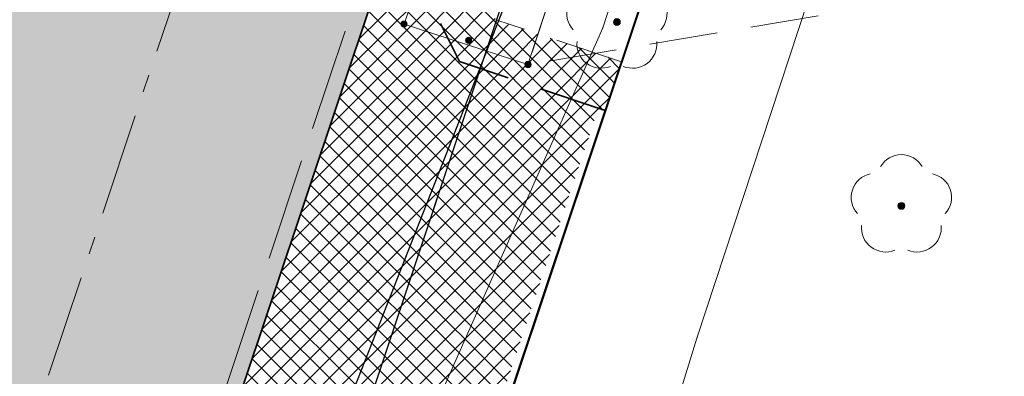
# Model space of a CAD drawing. Header units: metres. Extents: x 6599594 to 6600699, y 5687867 to 5691114.
# Tile 73 of 256: x 6599859 to 6599873, y 5688586 to 5688591. Entities that reach past the tile are written whole.
import ezdxf

# ---------------------------------------------------------------- set-up
doc = ezdxf.new("R2010")
doc.units = ezdxf.units.M
doc.header["$MEASUREMENT"] = 0
for name, pattern in [('1', [0]), ('3_EGBZ', [1.5, 1, -0.5]), ('3_EGJE', [2.5, 1.5, -0.3700000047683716, 0.2600001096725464, -0.369999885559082]), ('BTO', [0]), ('BUG', [1.5, 1, -0.5]), ('GUK', [2, 1.5, -0.5]), ('GUZ', [1, 0.5, -0.5]), ('L_0_04', [1.5, 1, -0.5]), ('L_0_06', [2, 1.5, -0.5]), ('UPT', [0]), ('UPW', [0])]:
    doc.linetypes.add(name, pattern=pattern)
doc.layers.get('0').update_dxf_attribs({"color": 253, "linetype": 'CONTINUOUS', "lineweight": 13})
for name, color, linetype, lineweight in [('_dren', 30, '3_EGBZ', 40), ('_kd', 14, 'CONTINUOUS', 30), ('_kolor chodnik', 50, '1', 5), ('_kolor jezdnia', 4, '1', 0), ('_kolor pobocze', 211, '1', 5), ('_kolor zjazdy kostka', 7, '1', 5), ('_kolor ścieżka @ 1', 10, '1', 0), ('_krawedz jezdni i pobocza', 7, 'BUG', 15), ('_kraweznik', 7, 'CONTINUOUS', 35), ('_kraweznik niski', 150, 'CONTINUOUS', 35), ('_obrzeze', 10, 'BUG', 35), ('_os', 7, '3_EGJE', 13), ('_podział mój', 201, 'BTO', 40), ('Dzialki', 130, '1', 30), ('Kontury', 252, 'GUK', 9), ('OT_Komunikacja', 7, 'CONTINUOUS', 0), ('OT_ZagospodarowanieTerenu', 7, 'CONTINUOUS', 0), ('OT_ZagospodarowanieTerenu_P', 7, 'CONTINUOUS', 0), ('pkt_sztuczny_i_naturalny', 7, 'CONTINUOUS', 5), ('UTTPOM_L_0', 30, 'UPT', 9), ('UWWPM_L_0', 5, 'UPW', 9), ('Uzytki', 252, 'GUZ', 9)]:
    doc.layers.add(name, color=color, linetype=linetype, lineweight=lineweight)
pattern_1 = [(45, (0, 0), (-0.1414213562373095, 0.1414213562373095), []), (135, (0, 0), (-0.1414213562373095, -0.1414213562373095), [])]

# ---------------------------------------------------------------- blocks, each defined once
blk = doc.blocks.new('147')
at = {"linetype": 'Continuous', "lineweight": 18}
blk.add_hatch(color=0, dxfattribs=at).paths.add_polyline_path([(0, -0.1, 1), (0, 0.1, 1)])
at = {"color": 0, "linetype": 'Continuous', "lineweight": 18}
blk.add_circle((0, 0), 0.1, dxfattribs=at)
for centre, radius, start, end in [((0, 0.8), 0.7, 29.8459319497, 150.1540680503), ((-0.7700000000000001, 0.25), 0.7, 101.6336339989, 222.6626941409), ((0.7700000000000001, 0.25), 0.7, 317.3373058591, 78.3663660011), ((-0.4600000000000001, -0.6400000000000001), 0.71, 174.3693172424, 292.5572466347), ((0.4600000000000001, -0.6400000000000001), 0.71, 247.4427533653, 5.630682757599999)]:
    blk.add_arc(centre, radius, start, end, dxfattribs=at)
blk = doc.blocks.new('169')
at = {"linetype": 'Continuous', "lineweight": 13}
blk.add_hatch(color=0, dxfattribs=at).paths.add_polyline_path([(0, -0.090553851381, 1), (0, 0.090553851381, 1)])
at = {"color": 0, "linetype": 'Continuous', "lineweight": 13}
blk.add_circle((0, 0), 0.090553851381, dxfattribs=at)
blk = doc.blocks.new('hhh')
at = {"layer": '_podział mój'}
blk.add_line((6600030.348422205, 5689076.243038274), (6599864.227411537, 5688579.984196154), dxfattribs=at)

msp = doc.modelspace()

# ---------------------------------------------------------------- hatches: boundary and pattern name
at = {"layer": '_kolor chodnik'}
h = msp.add_hatch(dxfattribs=at)
h.set_pattern_fill('ANSI37', color=256, scale=1.6)
h.set_pattern_definition(pattern_1)
h.paths.add_polyline_path([(6599849.938171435, 5688542.085872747), (6599852.232147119, 5688548.938742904), (6599853.573135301, 5688548.489851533), (6599853.827082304, 5688549.248475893), (6599851.793849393, 5688549.929093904), (6599849.895278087, 5688548.982823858), (6599847.823506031, 5688542.793750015)])
edge = h.paths.add_edge_path()
edge.add_line((6600018.106075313, 5689087.454911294), (6600022.42781917, 5689091.229234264))
edge.add_line((6600022.42781917, 5689091.229234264), (6600020.233254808, 5689093.742094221))
edge.add_line((6600020.233254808, 5689093.742094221), (6600017.159471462, 5689091.057656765))
edge.add_arc((6600023.275194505, 5689085.385140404), 8.34143334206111, 137.1531558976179, 148.8016577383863)
edge.add_line((6600016.140105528, 5689089.706021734), (6600018.106075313, 5689087.454911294))
h.paths.add_polyline_path([(6600038.501784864, 5689187.59229436), (6600037.906968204, 5689187.700586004), (6600037.638296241, 5689186.224843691), (6600038.240083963, 5689186.115282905)])
h.paths.add_polyline_path([(6600069.098302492, 5689360.276020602), (6600068.321239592, 5689360.413462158), (6600068.064048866, 5689358.936495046), (6600068.836639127, 5689358.799546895)])
h.paths.add_polyline_path([(6600082.393785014, 5689362.950258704), (6600082.941124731, 5689366.103121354), (6600081.481377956, 5689366.361351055), (6600080.923159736, 5689363.210828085)])
h.paths.add_polyline_path([(6600074.022236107, 5689388.065861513), (6600072.983907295, 5689388.249860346), (6600072.723374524, 5689386.772538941), (6600073.760538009, 5689386.588865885)])
h.paths.add_polyline_path([(6600105.602402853, 5689486.45426531), (6600106.738797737, 5689489.760539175), (6600105.28818975, 5689490.281952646), (6600104.132785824, 5689486.965912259)])
h.paths.add_polyline_path([(6600132.519778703, 5689678.737346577), (6600131.636986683, 5689678.922259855), (6600131.330470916, 5689677.453953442), (6600132.212256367, 5689677.269208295)])
h.paths.add_polyline_path([(6600156.649397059, 5689798.7449027), (6600156.48800471, 5689797.95886096), (6600157.450195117, 5689797.757316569), (6600157.615023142, 5689798.542205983)])
h.paths.add_polyline_path([(6600189.055358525, 5689948.643107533), (6600187.902868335, 5689948.884512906), (6600187.600024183, 5689947.417400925), (6600188.748131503, 5689947.176379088)])
edge = h.paths.add_edge_path()
edge.add_line((6600204.459383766, 5690032.969035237), (6600204.153258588, 5690031.227801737))
edge.add_arc((6600202.328347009, 5690027.299936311), 4.331100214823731, 41.853001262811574, 65.08011546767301, ccw=False)
edge.add_arc((6600032.903931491, 5690051.979071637), 174.020003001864, 352.8070218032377, 353.495463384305)
edge.add_arc((6600202.372679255, 5690027.343587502), 5.999999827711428, 55.12102442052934, 69.64815978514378)
edge = h.paths.add_edge_path()
edge.add_line((6600205.046027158, 5690040.265402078), (6600204.972740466, 5690038.483452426))
edge.add_arc((6600203.986269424, 5690044.401803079), 5.999999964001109, 279.4630688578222, 294.9140560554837)
edge.add_line((6600206.513819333, 5690038.960158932), (6600206.607027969, 5690041.030672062))
edge.add_arc((6600203.986269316, 5690044.401803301), 4.270000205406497, 284.3702444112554, 307.86193139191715, ccw=False)
edge = h.paths.add_edge_path()
edge.add_arc((6600203.547470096, 5690044.558759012), 6.446878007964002, 324.43500910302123, 356.20133685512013, ccw=False)
edge.add_arc((6600203.986269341, 5690044.401803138), 6.000000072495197, 323.2169970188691, 357.4193489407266)
h.paths.add_polyline_path([(6600208.910055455, 5690121.713696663), (6600208.146285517, 5690121.748120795), (6600207.125602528, 5690121.794124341), (6600209.971605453, 5690121.665851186)])
edge = h.paths.add_edge_path()
edge.add_line((6600238.769818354, 5690481.648294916), (6600240.338176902, 5690490.87374652))
edge.add_line((6600240.338176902, 5690490.87374652), (6600241.251295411, 5690510.829461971))
edge.add_line((6600241.251295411, 5690510.829461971), (6600239.524022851, 5690510.928942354))
edge.add_line((6600239.524022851, 5690510.928942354), (6600238.633343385, 5690491.167757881))
edge.add_line((6600238.633343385, 5690491.167757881), (6600234.579716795, 5690467.661262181))
edge.add_line((6600234.579716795, 5690467.661262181), (6600234.449796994, 5690464.966873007))
edge.add_arc((6600242.443669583, 5690464.607462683), 8.001948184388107, 177.4256737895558, 268.2543056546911)
edge.add_line((6600242.199903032, 5690456.609228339), (6600242.216657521, 5690457.359274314))
edge.add_line((6600242.216657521, 5690457.359274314), (6600242.305257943, 5690458.836738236))
edge.add_arc((6600242.444504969, 5690464.607952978), 5.772894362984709, 177.0298084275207, 268.6178439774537, ccw=False)
edge.add_line((6600236.679365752, 5690464.907083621), (6600236.951876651, 5690470.95443634))
edge.add_line((6600236.951876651, 5690470.95443634), (6600238.15078669, 5690478.210832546))
edge.add_line((6600238.15078669, 5690478.210832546), (6600238.769818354, 5690481.648294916))
h.paths.add_polyline_path([(6600238.769818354, 5690481.648294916), (6600238.15078669, 5690478.210832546), (6600239.670056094, 5690477.930590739), (6600240.266710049, 5690481.376366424)])
edge = h.paths.add_edge_path()
edge.add_line((6600223.366500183, 5690460.339976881), (6600223.278629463, 5690457.997544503))
edge.add_arc((6600220.967166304, 5690465.656339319), 7.999999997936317, 286.7940807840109, 300.2738222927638)
edge.add_line((6600225.000231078, 5690458.747331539), (6600225.240084, 5690461.623695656))
edge.add_arc((6600221.105749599, 5690465.648640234), 5.76999998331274, 293.06724424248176, 315.7681070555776, ccw=False)
edge = h.paths.add_edge_path()
edge.add_arc((6600220.025145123, 5690444.676291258), 5.770000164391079, 37.996647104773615, 59.94382588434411, ccw=False)
edge.add_line((6600224.572175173, 5690448.22839199), (6600224.817793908, 5690451.081798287))
edge.add_arc((6600220.025145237, 5690444.676291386), 7.999999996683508, 53.19588653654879, 68.15166733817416)
edge.add_line((6600223.00235276, 5690452.101669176), (6600222.91504296, 5690449.670427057))
edge = h.paths.add_edge_path()
edge.add_arc((6600221.105749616, 5690465.648640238), 7.999999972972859, 328.0222308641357, 357.0132597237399)
edge.add_line((6600229.094882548, 5690465.23180147), (6600229.218816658, 5690467.593604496))
edge.add_line((6600229.218816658, 5690467.593604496), (6600228.218919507, 5690467.645774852))
edge.add_line((6600228.218919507, 5690467.645774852), (6600227.891778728, 5690461.411918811))
h.paths.add_polyline_path([(6600200.980142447, 5690012.236744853), (6600202.317278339, 5690011.956662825), (6600202.522293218, 5690012.935421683), (6600201.182321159, 5690013.216097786)])
h.paths.add_polyline_path([(6600196.457878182, 5689983.98337835), (6600195.202332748, 5689984.246370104), (6600194.899091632, 5689982.777335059), (6600196.150355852, 5689982.515240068)])
edge = h.paths.add_edge_path()
edge.add_line((6600112.305909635, 5689517.991018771), (6600112.691041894, 5689519.807934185))
edge.add_line((6600112.691041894, 5689519.807934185), (6600113.245521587, 5689522.423769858))
edge.add_line((6600113.245521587, 5689522.423769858), (6600111.553124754, 5689522.782507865))
edge.add_line((6600111.553124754, 5689522.782507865), (6600107.405864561, 5689503.21722655))
edge.add_line((6600107.405864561, 5689503.21722655), (6600099.494506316, 5689480.361667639))
edge.add_line((6600099.494506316, 5689480.361667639), (6600099.182814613, 5689478.891218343))
edge.add_arc((6600107.008997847, 5689477.232359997), 8.000059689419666, 168.0325629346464, 257.7529108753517)
edge.add_line((6600105.311960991, 5689469.414366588), (6600105.784990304, 5689471.593619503))
edge.add_arc((6600107.008927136, 5689477.232314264), 5.769999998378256, 168.0321375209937, 257.7533362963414, ccw=False)
edge.add_line((6600101.364343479, 5689478.42879883), (6600101.647245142, 5689479.76342708))
edge.add_line((6600101.647245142, 5689479.76342708), (6600104.132785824, 5689486.965912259))
edge.add_line((6600104.132785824, 5689486.965912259), (6600105.28818975, 5689490.281952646))
edge.add_line((6600105.28818975, 5689490.281952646), (6600108.240043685, 5689498.809726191))
edge.add_line((6600108.240043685, 5689498.809726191), (6600112.305909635, 5689517.991018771))
h.paths.add_polyline_path([(6600136.009573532, 5689645.499114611), (6600138.333647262, 5689645.012304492), (6600138.661671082, 5689646.578318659), (6600134.869459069, 5689647.372651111)])
at = {"layer": '_kolor jezdnia'}
h = msp.add_hatch(dxfattribs=at)
h.set_pattern_fill('ANSI37', color=4, scale=3.5)
h.set_pattern_definition([(45, (0, 0), (-0.3093592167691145, 0.3093592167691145), []), (135, (0, 0), (-0.3093592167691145, -0.3093592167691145), [])])
edge = h.paths.add_edge_path()
edge.add_line((6599833.066047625, 5688539.933393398), (6599850.649511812, 5688527.983462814))
edge.add_arc((6599857.337592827, 5688536.653968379), 10.95025544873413, 169.5012687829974, 232.3548431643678, ccw=False)
edge.add_arc((6599858.085851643, 5688536.618142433), 11.69295282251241, 162.2507788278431, 169.9967502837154, ccw=False)
edge.add_line((6599846.949484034, 5688540.182754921), (6599847.823506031, 5688542.793750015))
edge.add_line((6599847.823506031, 5688542.793750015), (6599849.895278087, 5688548.982823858))
edge.add_line((6599849.895278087, 5688548.982823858), (6599852.434748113, 5688556.56906746))
edge.add_line((6599852.434748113, 5688556.56906746), (6599928.48625871, 5688783.760284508))
edge.add_line((6599928.48625871, 5688783.760284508), (6599931.025728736, 5688791.34652811))
edge.add_line((6599931.025728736, 5688791.34652811), (6599996.657773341, 5688987.411326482))
edge.add_line((6599996.657773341, 5688987.411326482), (6599999.197243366, 5688994.997570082))
edge.add_line((6599999.197243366, 5688994.997570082), (6600021.930100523, 5689062.908193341))
edge.add_line((6600021.930100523, 5689062.908193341), (6600017.620224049, 5689067.371531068))
edge.add_line((6600017.620224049, 5689067.371531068), (6600016.714558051, 5689064.654078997))
edge.add_line((6600016.714558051, 5689064.654078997), (6600012.423620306, 5689051.835617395))
edge.add_line((6600012.423620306, 5689051.835617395), (6600009.884150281, 5689044.249373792))
edge.add_line((6600009.884150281, 5689044.249373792), (6599977.53516164, 5688947.612159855))
edge.add_line((6599977.53516164, 5688947.612159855), (6599974.995691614, 5688940.025916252))
edge.add_line((6599974.995691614, 5688940.025916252), (6599942.096912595, 5688841.746295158))
edge.add_line((6599942.096912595, 5688841.746295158), (6599939.557442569, 5688834.160051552))
edge.add_line((6599939.557442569, 5688834.160051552), (6599882.679288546, 5688664.246042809))
edge.add_line((6599882.679288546, 5688664.246042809), (6599880.139818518, 5688656.659799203))
edge.add_line((6599880.139818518, 5688656.659799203), (6599852.46454386, 5688573.984527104))
edge.add_line((6599852.46454386, 5688573.984527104), (6599842.470137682, 5688544.127903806))
edge.add_arc((6599835.706422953, 5688546.652910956), 7.219660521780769, 248.5480913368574, 339.52856074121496, ccw=False)
h.paths.add_polyline_path([(6600044.653202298, 5689172.271628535), (6600046.276244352, 5689181.431901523), (6600047.759199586, 5689189.801539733), (6600051.0603021, 5689208.432603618), (6600052.368792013, 5689215.817578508), (6600054.808584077, 5689229.587499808), (6600056.11707399, 5689236.972474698), (6600057.346666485, 5689243.912161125), (6600058.655146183, 5689251.297078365), (6600058.831439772, 5689252.292060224), (6600060.098987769, 5689259.445963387), (6600060.139929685, 5689259.677035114), (6600061.407468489, 5689266.830886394), (6600072.329030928, 5689328.470998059), (6600073.637511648, 5689335.855921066), (6600077.337304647, 5689356.73715072), (6600078.820259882, 5689365.106788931), (6600081.142794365, 5689378.214921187), (6600082.538516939, 5689386.092227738), (6600095.187867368, 5689457.483787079), (6600091.082877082, 5689465.8405575), (6600089.043088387, 5689454.328211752), (6600087.870641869, 5689447.711051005), (6600087.560133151, 5689445.958573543), (6600086.562151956, 5689440.326076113), (6600082.433200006, 5689417.022719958), (6600080.95024477, 5689408.65308175), (6600077.202698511, 5689387.502337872), (6600075.719743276, 5689379.132699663), (6600073.469199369, 5689366.430874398), (6600071.986244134, 5689358.061236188), (6600069.98686466, 5689346.776955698), (6600068.591142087, 5689338.899649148), (6600065.559290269, 5689321.78820693), (6600064.163567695, 5689313.910900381), (6600059.719426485, 5689288.828650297), (6600058.323703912, 5689280.951343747), (6600057.563846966, 5689276.662793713), (6600056.168124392, 5689268.785487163), (6600054.804920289, 5689261.091711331), (6600053.409197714, 5689253.21440478), (6600053.264817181, 5689252.399536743), (6600051.869094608, 5689244.522230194), (6600051.183555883, 5689240.653124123), (6600049.787833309, 5689232.775817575), (6600046.593849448, 5689214.749319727), (6600045.198126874, 5689206.872013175), (6600044.41754409, 5689202.466488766), (6600042.934588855, 5689194.096850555), (6600036.429952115, 5689157.38538759), (6600034.946996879, 5689149.01574938), (6600030.579776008, 5689124.367629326), (6600027.529365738, 5689107.151445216), (6600024.895072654, 5689094.014582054), (6600030.583685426, 5689094.264316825), (6600032.945013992, 5689106.191885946), (6600043.170247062, 5689163.901990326)])
edge = h.paths.add_edge_path()
edge.add_line((6600111.106812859, 5689535.144351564), (6600111.256844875, 5689535.85214863))
edge.add_line((6600111.256844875, 5689535.85214863), (6600112.915748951, 5689543.678261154))
edge.add_line((6600112.915748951, 5689543.678261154), (6600117.304772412, 5689564.384094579))
edge.add_line((6600117.304772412, 5689564.384094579), (6600119.067357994, 5689572.699339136))
edge.add_line((6600119.067357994, 5689572.699339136), (6600120.087667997, 5689577.512794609))
edge.add_line((6600120.087667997, 5689577.512794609), (6600121.642890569, 5689584.849775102))
edge.add_line((6600121.642890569, 5689584.849775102), (6600128.436769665, 5689616.900852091))
edge.add_line((6600128.436769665, 5689616.900852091), (6600129.991992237, 5689624.237832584))
edge.add_line((6600129.991992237, 5689624.237832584), (6600132.660554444, 5689636.827148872))
edge.add_line((6600132.660554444, 5689636.827148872), (6600133.208838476, 5689639.444704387))
edge.add_line((6600133.208838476, 5689639.444704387), (6600134.848957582, 5689647.274775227))
edge.add_line((6600134.848957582, 5689647.274775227), (6600138.97649476, 5689666.979995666))
edge.add_line((6600138.97649476, 5689666.979995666), (6600140.51410642, 5689674.320687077))
edge.add_line((6600140.51410642, 5689674.320687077), (6600145.209128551, 5689696.735129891))
edge.add_line((6600145.209128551, 5689696.735129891), (6600146.746740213, 5689704.075821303))
edge.add_line((6600146.746740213, 5689704.075821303), (6600151.462308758, 5689726.588354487))
edge.add_line((6600151.462308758, 5689726.588354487), (6600152.999920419, 5689733.929045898))
edge.add_line((6600152.999920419, 5689733.929045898), (6600155.244070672, 5689744.642813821))
edge.add_line((6600155.244070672, 5689744.642813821), (6600156.781682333, 5689751.983505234))
edge.add_line((6600156.781682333, 5689751.983505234), (6600161.635515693, 5689775.156126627))
edge.add_line((6600161.635515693, 5689775.156126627), (6600163.378142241, 5689783.475576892))
edge.add_line((6600163.378142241, 5689783.475576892), (6600163.850769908, 5689785.731942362))
edge.add_line((6600163.850769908, 5689785.731942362), (6600167.028500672, 5689800.902704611))
edge.add_line((6600167.028500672, 5689800.902704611), (6600179.49088801, 5689860.399222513))
edge.add_line((6600179.49088801, 5689860.399222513), (6600181.233514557, 5689868.718672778))
edge.add_line((6600181.233514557, 5689868.718672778), (6600181.84713393, 5689871.648144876))
edge.add_line((6600181.84713393, 5689871.648144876), (6600183.384745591, 5689878.988836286))
edge.add_line((6600183.384745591, 5689878.988836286), (6600184.935818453, 5689886.393792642))
edge.add_line((6600184.935818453, 5689886.393792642), (6600186.575937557, 5689894.223863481))
edge.add_line((6600186.575937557, 5689894.223863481), (6600194.05133812, 5689929.912074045))
edge.add_line((6600194.05133812, 5689929.912074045), (6600195.691457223, 5689937.742144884))
edge.add_line((6600195.691457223, 5689937.742144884), (6600202.915799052, 5689972.231779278))
edge.add_line((6600202.915799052, 5689972.231779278), (6600204.555918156, 5689980.061850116))
edge.add_line((6600204.555918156, 5689980.061850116), (6600206.062781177, 5689987.255744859))
edge.add_line((6600206.062781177, 5689987.255744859), (6600207.702900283, 5689995.085815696))
edge.add_line((6600207.702900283, 5689995.085815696), (6600210.232559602, 5690007.162628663))
edge.add_line((6600210.232559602, 5690007.162628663), (6600211.694938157, 5690014.144150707))
edge.add_arc((6600028.177652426, 5690052.584442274), 187.5000004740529, 348.1696294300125, 357.4195276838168)
edge.add_line((6600215.487522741, 5690044.142720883), (6600208.310270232, 5690026.480446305))
edge.add_arc((6600032.903933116, 5690051.97907145), 177.2500013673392, 348.1696294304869, 351.7289130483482, ccw=False)
edge.add_line((6600206.38894146, 5690015.640182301), (6600205.966941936, 5690013.625519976))
edge.add_line((6600205.966941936, 5690013.625519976), (6600204.326822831, 5690005.795449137))
edge.add_line((6600204.326822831, 5690005.795449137), (6600197.076961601, 5689971.183982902))
edge.add_line((6600197.076961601, 5689971.183982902), (6600195.334335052, 5689962.864532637))
edge.add_line((6600195.334335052, 5689962.864532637), (6600193.44722506, 5689953.855305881))
edge.add_line((6600193.44722506, 5689953.855305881), (6600191.909227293, 5689946.512771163))
edge.add_line((6600191.909227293, 5689946.512771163), (6600185.496844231, 5689915.899498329))
edge.add_line((6600185.496844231, 5689915.899498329), (6600183.856521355, 5689908.068454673))
edge.add_line((6600183.856521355, 5689908.068454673), (6600182.066605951, 5689899.523243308))
edge.add_line((6600182.066605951, 5689899.523243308), (6600180.32407057, 5689891.204228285))
edge.add_line((6600180.32407057, 5689891.204228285), (6600174.320344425, 5689862.541919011))
edge.add_line((6600174.320344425, 5689862.541919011), (6600172.577809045, 5689854.222903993))
edge.add_line((6600172.577809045, 5689854.222903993), (6600163.663810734, 5689811.666703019))
edge.add_line((6600163.663810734, 5689811.666703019), (6600162.023782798, 5689803.837067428))
edge.add_line((6600162.023782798, 5689803.837067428), (6600160.924220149, 5689798.587659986))
edge.add_line((6600160.924220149, 5689798.587659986), (6600159.279208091, 5689790.734229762))
edge.add_line((6600159.279208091, 5689790.734229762), (6600157.107250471, 5689780.365115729))
edge.add_line((6600157.107250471, 5689780.365115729), (6600155.462238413, 5689772.511685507))
edge.add_line((6600155.462238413, 5689772.511685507), (6600153.380318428, 5689762.572418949))
edge.add_line((6600153.380318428, 5689762.572418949), (6600151.735124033, 5689754.718118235))
edge.add_line((6600151.735124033, 5689754.718118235), (6600148.586504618, 5689739.686336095))
edge.add_line((6600148.586504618, 5689739.686336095), (6600146.885007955, 5689731.563243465))
edge.add_line((6600146.885007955, 5689731.563243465), (6600141.75088822, 5689707.052510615))
edge.add_line((6600141.75088822, 5689707.052510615), (6600140.110896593, 5689699.223048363))
edge.add_line((6600140.110896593, 5689699.223048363), (6600133.483561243, 5689667.583574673))
edge.add_line((6600133.483561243, 5689667.583574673), (6600131.860394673, 5689659.834436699))
edge.add_line((6600131.860394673, 5689659.834436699), (6600131.740984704, 5689659.26436315))
edge.add_line((6600131.740984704, 5689659.26436315), (6600130.117814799, 5689651.515209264))
edge.add_line((6600130.117814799, 5689651.515209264), (6600127.27873359, 5689637.961189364))
edge.add_line((6600127.27873359, 5689637.961189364), (6600126.924568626, 5689636.290366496))
edge.add_line((6600126.924568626, 5689636.290366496), (6600125.166244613, 5689627.995226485))
edge.add_line((6600125.166244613, 5689627.995226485), (6600118.009503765, 5689594.232298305))
edge.add_line((6600118.009503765, 5689594.232298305), (6600116.25117975, 5689585.937158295))
edge.add_line((6600116.25117975, 5689585.937158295), (6600113.665314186, 5689573.737975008))
edge.add_line((6600113.665314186, 5689573.737975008), (6600111.898534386, 5689565.402943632))
edge.add_line((6600111.898534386, 5689565.402943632), (6600104.889982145, 5689532.339115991))
edge.add_line((6600104.889982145, 5689532.339115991), (6600103.22663594, 5689524.492047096))
edge.add_line((6600103.22663594, 5689524.492047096), (6600096.623876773, 5689493.342605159))
edge.add_line((6600096.623876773, 5689493.342605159), (6600094.968986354, 5689485.535427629))
edge.add_line((6600094.968986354, 5689485.535427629), (6600094.300101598, 5689482.379870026))
edge.add_line((6600094.300101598, 5689482.379870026), (6600099.182814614, 5689478.891218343))
edge.add_line((6600099.182814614, 5689478.891218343), (6600099.494506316, 5689480.361667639))
edge.add_line((6600099.494506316, 5689480.361667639), (6600111.106812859, 5689535.144351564))
edge = h.paths.add_edge_path()
edge.add_arc((6600239.213891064, 5690851.400367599), 10.00000000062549, -2.8342403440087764, 76.13703556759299, ccw=False)
edge.add_line((6600249.201658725, 5690850.905901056), (6600249.082723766, 5690848.503524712))
edge.add_line((6600249.082723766, 5690848.503524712), (6600247.016487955, 5690806.767468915))
edge.add_line((6600247.016487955, 5690806.767468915), (6600246.092398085, 5690789.152178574))
edge.add_line((6600246.092398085, 5690789.152178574), (6600233.768116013, 5690572.015170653))
edge.add_line((6600233.768116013, 5690572.015170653), (6600228.959056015, 5690465.296202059))
edge.add_line((6600228.959056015, 5690465.296202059), (6600234.588724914, 5690465.017134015))
edge.add_line((6600234.588724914, 5690465.017134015), (6600239.262540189, 5690571.767576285))
edge.add_line((6600239.262540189, 5690571.767576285), (6600252.50503885, 5690806.400146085))
edge.add_line((6600252.50503885, 5690806.400146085), (6600254.569211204, 5690848.094521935))
edge.add_arc((6600262.559425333, 5690847.6989487), 7.999999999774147, 76.13703557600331, 177.1657596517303, ccw=False)
edge.add_line((6600264.476229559, 5690855.465921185), (6600241.609896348, 5690861.109083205))
edge = h.paths.add_edge_path()
edge.add_line((6600250.031475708, 5690451.625307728), (6600250.231741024, 5690455.772579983))
edge.add_line((6600250.231741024, 5690455.772579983), (6600246.257763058, 5690456.417303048))
edge.add_line((6600246.257763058, 5690456.417303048), (6600242.171761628, 5690456.61060902))
edge.add_arc((6600242.563100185, 5690464.586983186), 7.985968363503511, 176.9123644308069, 267.1911945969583, ccw=False)
edge.add_line((6600234.588724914, 5690465.017134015), (6600228.959056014, 5690465.296202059))
edge.add_arc((6600220.965133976, 5690465.657286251), 8.002072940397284, 267.8289300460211, 357.413716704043, ccw=False)
edge.add_line((6600220.661989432, 5690457.660957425), (6600212.406915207, 5690458.119572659))
edge.add_line((6600212.406915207, 5690458.119572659), (6600208.431872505, 5690457.817501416))
edge.add_line((6600208.431872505, 5690457.817501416), (6600208.233912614, 5690454.548331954))
edge.add_line((6600208.233912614, 5690454.548331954), (6600212.129565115, 5690453.127270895))
edge.add_line((6600212.129565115, 5690453.127270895), (6600218.640548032, 5690452.76554962))
edge.add_line((6600218.640548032, 5690452.76554962), (6600216.486747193, 5690452.885205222))
edge.add_line((6600216.486747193, 5690452.885205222), (6600220.468905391, 5690452.663974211))
edge.add_arc((6600220.025145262, 5690444.676291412), 7.99999997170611, -0.3386579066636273, 86.8201700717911, ccw=False)
edge.add_line((6600228.025005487, 5690444.629006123), (6600227.803602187, 5690439.649256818))
edge.add_line((6600227.803602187, 5690439.649256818), (6600226.885525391, 5690435.936828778))
edge.add_line((6600226.885525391, 5690435.936828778), (6600225.534849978, 5690405.967249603))
edge.add_line((6600225.534849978, 5690405.967249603), (6600226.115199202, 5690402.187514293))
edge.add_line((6600226.115199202, 5690402.187514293), (6600213.445139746, 5690121.008786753))
edge.add_line((6600213.445139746, 5690121.008786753), (6600213.352800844, 5690118.960058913))
edge.add_line((6600213.352800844, 5690118.960058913), (6600209.980184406, 5690044.131649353))
edge.add_arc((6600203.98626942, 5690044.401803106), 5.999999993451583, 257.4162346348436, 357.41934921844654, ccw=False)
edge.add_line((6600202.679069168, 5690038.545931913), (6600201.589735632, 5690033.666039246))
edge.add_line((6600201.589735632, 5690033.666039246), (6600203.67987942, 5690033.199458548))
edge.add_arc((6600202.372679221, 5690027.343587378), 5.999999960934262, -8.27108729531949, 77.41623506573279, ccw=False)
edge.add_line((6600208.310270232, 5690026.480446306), (6600215.487522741, 5690044.142720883))
edge.add_line((6600215.487522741, 5690044.142720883), (6600216.199687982, 5690059.9446614))
edge.add_line((6600216.199687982, 5690059.9446614), (6600216.537356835, 5690067.437056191))
edge.add_line((6600216.537356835, 5690067.437056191), (6600223.893528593, 5690230.66011469))
edge.add_line((6600223.893528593, 5690230.66011469), (6600224.231197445, 5690238.152509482))
edge.add_line((6600224.231197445, 5690238.152509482), (6600233.507835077, 5690443.987992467))
edge.add_arc((6600241.499722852, 5690443.627812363), 7.999999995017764, 87.29208981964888, 177.4195277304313, ccw=False)
edge.add_line((6600241.877677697, 5690451.618879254), (6600246.021541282, 5690451.422886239))
edge.add_line((6600246.021541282, 5690451.422886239), (6600246.427694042, 5690451.44338883))
edge.add_line((6600246.427694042, 5690451.44338883), (6600246.79397003, 5690451.461878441))
edge.add_line((6600246.79397003, 5690451.461878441), (6600250.031475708, 5690451.625307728))
edge = h.paths.add_edge_path()
edge.add_line((6600007.33756506, 5689086.20374581), (6600006.980466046, 5689080.740822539))
edge.add_line((6600006.980466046, 5689080.740822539), (6600007.229745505, 5689080.720859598))
edge.add_line((6600007.229745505, 5689080.720859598), (6600008.093335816, 5689080.601653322))
edge.add_line((6600008.093335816, 5689080.601653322), (6600008.702681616, 5689080.53831051))
edge.add_arc((6600008.140193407, 5689070.554142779), 9.999999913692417, -18.557800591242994, 86.77547804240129, ccw=False)
edge.add_line((6600017.620224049, 5689067.371531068), (6600021.930100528, 5689062.908193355))
edge.add_arc((6599734.83819726, 5689159.011261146), 302.7499967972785, 341.4922000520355, 343.8640860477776)
edge.add_arc((6600034.895369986, 5689072.315877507), 9.581213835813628, 98.63328270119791, 164.5273290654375, ccw=False)
edge.add_line((6600033.457137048, 5689081.788529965), (6600033.832640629, 5689081.798737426))
edge.add_line((6600033.832640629, 5689081.798737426), (6600034.422462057, 5689082.05700874))
edge.add_line((6600034.422462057, 5689082.05700874), (6600036.833623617, 5689082.139040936))
edge.add_line((6600036.833623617, 5689082.139040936), (6600036.730225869, 5689087.148851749))
edge.add_line((6600036.730225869, 5689087.148851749), (6600036.579860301, 5689087.134303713))
edge.add_arc((6600036.479565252, 5689093.136286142), 6.002820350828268, 169.1687651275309, 270.9573417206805, ccw=False)
edge.add_line((6600030.583685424, 5689094.264316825), (6600024.895072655, 5689094.014582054))
edge.add_arc((6600015.200558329, 5689096.162123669), 9.929528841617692, 271.0943432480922, 347.5094668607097, ccw=False)
edge.add_arc((6600014.909438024, 5689089.646776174), 3.446070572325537, 264.4236009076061, 278.0194998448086, ccw=False)
edge.add_line((6600014.574573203, 5689086.217014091), (6600014.299554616, 5689086.232508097))
edge.add_line((6600014.299554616, 5689086.232508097), (6600010.474232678, 5689086.448019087))
edge.add_line((6600010.474232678, 5689086.448019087), (6600007.33756506, 5689086.20374581))
edge = h.paths.add_edge_path()
edge.add_line((6600105.490725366, 5689463.953528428), (6600106.927559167, 5689464.047234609))
edge.add_line((6600106.927559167, 5689464.047234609), (6600107.835, 5689468.66))
edge.add_line((6600107.835, 5689468.66), (6600105.311960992, 5689469.414366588))
edge.add_arc((6600107.008997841, 5689477.232359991), 8.000059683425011, 168.0325628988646, 257.75291091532, ccw=False)
edge.add_line((6600099.182814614, 5689478.891218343), (6600094.300101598, 5689482.379870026))
edge.add_arc((6600586.245114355, 5689378.104238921), 502.8750369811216, 168.032376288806, 169.9522165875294)
edge.add_line((6600091.082877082, 5689465.8405575), (6600095.187867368, 5689457.483787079))
edge.add_arc((6600103.065173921, 5689456.088064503), 8.000000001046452, 77.7533362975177, 169.9524553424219, ccw=False)
edge.add_line((6600104.762140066, 5689463.906012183), (6600105.490725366, 5689463.953528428))
at = {"layer": '_kolor pobocze'}
h = msp.add_hatch(dxfattribs=at)
h.set_pattern_fill('ANSI37', color=256, scale=1.6)
h.set_pattern_definition(pattern_1)
h.paths.add_polyline_path([(6599932.280385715, 5688783.281118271), (6599932.51846103, 5688783.99232861), (6599930.384830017, 5688784.706554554), (6599928.486258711, 5688783.760284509), (6599900.424162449, 5688699.929447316), (6599901.135372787, 5688699.691372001), (6599929.09885504, 5688783.227616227), (6599930.441347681, 5688783.896730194)])
h.paths.add_polyline_path([(6599863.82305472, 5688584.885679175), (6599865.662092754, 5688584.270067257), (6599865.900168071, 5688584.981277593), (6599863.766537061, 5688585.69550354), (6599861.867965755, 5688584.749233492), (6599852.434748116, 5688556.569067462), (6599852.907883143, 5688555.61978181), (6599862.297350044, 5688583.669249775), (6599862.358334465, 5688583.85143058), (6599862.480562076, 5688584.216565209)])
h.paths.add_polyline_path([(6599865.891775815, 5688591.038664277), (6599865.217260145, 5688592.39199476), (6599901.135372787, 5688699.691372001), (6599900.424162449, 5688699.929447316), (6599864.407435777, 5688592.335477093), (6599865.353705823, 5688590.436905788), (6599867.487336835, 5688589.722679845), (6599867.72541215, 5688590.433890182)])
at = {"layer": '_kolor zjazdy kostka'}
h = msp.add_hatch(dxfattribs=at)
h.set_pattern_fill('ANSI37', color=256, scale=1.6)
h.set_pattern_definition(pattern_1)
h.paths.add_polyline_path([(6600244.137440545, 5690813.934732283), (6600242.369522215, 5690814.022127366), (6600242.097568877, 5690808.528921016), (6600243.865482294, 5690808.441426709)])
h.paths.add_polyline_path([(6600247.012128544, 5690806.679412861), (6600247.442736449, 5690815.377295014), (6600247.393289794, 5690814.378518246), (6600247.113277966, 5690808.722537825)])
h.paths.add_polyline_path([(6600242.297085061, 5690788.088808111), (6600240.958726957, 5690788.155683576), (6600240.648818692, 5690782.664569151), (6600241.987258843, 5690782.599147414)])
h.paths.add_polyline_path([(6600245.558275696, 5690780.919298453), (6600246.037231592, 5690789.405686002), (6600244.985820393, 5690788.453468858), (6600244.612601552, 5690781.981345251)])
h.paths.add_polyline_path([(6600241.348405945, 5690723.711515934), (6600242.272017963, 5690722.691689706), (6600242.749709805, 5690731.155680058), (6600241.698138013, 5690730.203317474), (6600241.472690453, 5690726.27550499)])
h.paths.add_polyline_path([(6600225.772794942, 5690394.589141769), (6600224.731429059, 5690393.637598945), (6600224.461246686, 5690387.644646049), (6600225.412923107, 5690386.603142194)])
h.paths.add_polyline_path([(6600223.012390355, 5690333.280720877), (6600223.372595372, 5690341.272607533), (6600222.32835346, 5690340.318436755), (6600222.058239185, 5690334.324941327)])
h.paths.add_polyline_path([(6600215.496388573, 5690166.390602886), (6600215.856593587, 5690174.382489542), (6600214.812834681, 5690173.428760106), (6600214.542018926, 5690167.435062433)])
h.paths.add_polyline_path([(6600212.446537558, 5690121.053392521), (6600213.399499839, 5690120.010473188), (6600213.788744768, 5690128.503024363), (6600212.745135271, 5690127.54943145)])
h.paths.add_polyline_path([(6600209.977420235, 5690121.665589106), (6600210.225142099, 5690127.162117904), (6600207.346107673, 5690127.291879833), (6600207.119593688, 5690121.794395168)])
h.paths.add_polyline_path([(6600207.950178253, 5690070.725854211), (6600204.880846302, 5690070.828947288), (6600204.643784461, 5690065.333808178), (6600207.702521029, 5690065.204598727)])
h.paths.add_polyline_path([(6600200.981479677, 5690012.236464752), (6600199.969248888, 5690007.339980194), (6600201.282587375, 5690007.064882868), (6600202.31726072, 5690011.956666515)])
h.paths.add_polyline_path([(6600193.613960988, 5689970.406358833), (6600192.398010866, 5689970.660657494), (6600191.286205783, 5689965.274578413), (6600192.486379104, 5689965.023185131)])
h.paths.add_polyline_path([(6600189.061271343, 5689948.671423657), (6600189.98413328, 5689953.050774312), (6600188.818902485, 5689953.32186217), (6600187.908781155, 5689948.91282903)])
h.paths.add_polyline_path([(6600180.976201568, 5689915.317449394), (6600179.952861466, 5689910.421322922), (6600181.008474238, 5689910.200199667), (6600182.033843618, 5689915.09540201)])
h.paths.add_polyline_path([(6600176.508279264, 5689893.538690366), (6600177.476023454, 5689893.335973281), (6600178.603605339, 5689898.719146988), (6600177.636002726, 5689898.922290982)])
h.paths.add_polyline_path([(6600179.28182965, 5689859.401159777), (6600180.522246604, 5689860.211927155), (6600181.057490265, 5689860.561775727), (6600183.598022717, 5689860.029600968), (6600184.726606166, 5689865.412570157), (6600182.186324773, 5689865.943033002), (6600181.604764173, 5689866.832779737), (6600181.024456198, 5689867.720610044)])
h.paths.add_polyline_path([(6600160.200810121, 5689810.862606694), (6600159.232772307, 5689811.065842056), (6600158.207991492, 5689806.171529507), (6600159.175735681, 5689805.968812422)])
h.paths.add_polyline_path([(6600156.49391753, 5689797.987177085), (6600155.463416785, 5689793.068691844), (6600156.431160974, 5689792.865974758), (6600157.461419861, 5689797.784520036)])
edge = h.paths.add_edge_path()
edge.add_arc((6600173.111981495, 5689800.679690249), 5.999999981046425, 204.673115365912, 239.5411154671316, ccw=False)
edge.add_arc((6600173.162096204, 5689800.685330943), 6.047914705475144, 168.3203586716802, 204.5234866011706, ccw=False)
edge.add_line((6600167.239404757, 5689801.9096668), (6600163.651667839, 5689784.781499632))
edge.add_arc((6600169.524220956, 5689783.551410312), 5.999999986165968, 139.2146049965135, 168.1696294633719, ccw=False)
edge.add_arc((6600169.524220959, 5689783.551410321), 5.999999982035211, 96.80962310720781, 139.2146050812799, ccw=False)
edge.add_line((6600168.812796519, 5689789.509083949), (6600170.070461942, 5689795.507731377))
h.paths.add_polyline_path([(6600163.526364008, 5689776.866746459), (6600166.051243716, 5689776.337874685), (6600167.179826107, 5689781.720838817), (6600164.653945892, 5689782.249920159), (6600163.941148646, 5689783.340449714), (6600163.493329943, 5689784.025580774), (6600161.750703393, 5689775.706130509), (6600162.438017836, 5689776.155376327)])
h.paths.add_polyline_path([(6600152.614191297, 5689774.643430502), (6600153.639138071, 5689779.536616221), (6600152.646757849, 5689779.744928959), (6600151.646447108, 5689774.846147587)])
h.paths.add_polyline_path([(6600150.121074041, 5689767.466820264), (6600148.177624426, 5689758.16795459), (6600149.115997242, 5689757.971390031), (6600151.066362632, 5689767.268392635)])
h.paths.add_polyline_path([(6600142.970741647, 5689739.332500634), (6600141.888449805, 5689734.142420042), (6600144.036614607, 5689733.695518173), (6600145.123068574, 5689738.882330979)])
h.paths.add_polyline_path([(6600136.256357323, 5689701.052153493), (6600137.154085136, 5689700.864096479), (6600138.287960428, 5689706.274871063), (6600137.386492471, 5689706.464182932)])
h.paths.add_polyline_path([(6600130.081494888, 5689667.099389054), (6600129.212847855, 5689667.281639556), (6600128.083282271, 5689661.898895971), (6600128.953953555, 5689661.716447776)])
h.paths.add_polyline_path([(6600128.397394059, 5689659.030340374), (6600127.554144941, 5689659.207226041), (6600126.49340855, 5689653.810049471), (6600127.269860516, 5689653.647397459)])
h.paths.add_polyline_path([(6600134.990411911, 5689640.633636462), (6600137.30714639, 5689640.148363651), (6600138.339560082, 5689645.040620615), (6600136.015486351, 5689645.500958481), (6600135.435178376, 5689646.388788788), (6600134.8548704, 5689647.276619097), (6600133.214751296, 5689639.446548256), (6600134.102581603, 5689640.026856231)])
h.paths.add_polyline_path([(6600122.164164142, 5689634.294831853), (6600121.024067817, 5689628.914244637), (6600122.015114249, 5689628.705875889), (6600123.155614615, 5689634.086346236)])
h.paths.add_polyline_path([(6600114.54207576, 5689593.450769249), (6600113.493359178, 5689593.398339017), (6600112.364315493, 5689588.045694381), (6600113.29076438, 5689587.54753241)])
h.paths.add_polyline_path([(6600110.194543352, 5689572.941097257), (6600109.20781945, 5689573.148880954), (6600108.067717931, 5689567.768269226), (6600109.05014319, 5689567.535215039)])
h.paths.add_polyline_path([(6600119.083213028, 5689565.540446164), (6600119.089125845, 5689565.542290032), (6600121.462438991, 5689565.065690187), (6600122.598093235, 5689570.447168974), (6600120.229622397, 5689570.949214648), (6600119.651446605, 5689571.8119627), (6600119.073270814, 5689572.727655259), (6600117.310757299, 5689564.412754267)])
h.paths.add_polyline_path([(6600101.698666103, 5689532.937884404), (6600100.730666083, 5689533.141679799), (6600099.694214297, 5689528.250234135), (6600100.669121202, 5689528.045267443)])
h.paths.add_polyline_path([(6600094.064021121, 5689496.827028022), (6600093.080194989, 5689497.033910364), (6600092.036590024, 5689492.143967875), (6600093.038865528, 5689491.933250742)])
h.paths.add_polyline_path([(6600083.709836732, 5689453.74980843), (6600082.738586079, 5689448.336231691), (6600084.647281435, 5689448.027407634), (6600085.606840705, 5689453.416583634)])
h.paths.add_polyline_path([(6600084.434394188, 5689446.82589514), (6600083.348896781, 5689447.018140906), (6600082.567374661, 5689442.58660872), (6600083.649300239, 5689442.394910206)])
h.paths.add_polyline_path([(6600078.04194071, 5689410.721110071), (6600078.996952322, 5689416.137564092), (6600078.054833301, 5689416.304853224), (6600077.111232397, 5689410.886043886)])
h.paths.add_polyline_path([(6600072.911565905, 5689386.768652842), (6600071.960466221, 5689381.312635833), (6600072.800073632, 5689381.16322159), (6600073.766450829, 5689386.590709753)])
h.paths.add_polyline_path([(6600082.887400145, 5689379.432062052), (6600085.278102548, 5689379.03494316), (6600086.160383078, 5689383.956496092), (6600083.759726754, 5689384.355378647), (6600083.152078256, 5689385.224725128), (6600082.544429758, 5689386.094071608), (6600081.148707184, 5689378.216765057), (6600082.018053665, 5689378.824413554)])
h.paths.add_polyline_path([(6600080.731401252, 5689363.247695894), (6600080.041469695, 5689363.369939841), (6600079.433821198, 5689364.239286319), (6600078.8261727, 5689365.1086328), (6600077.343217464, 5689356.73899459), (6600078.212563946, 5689357.346643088), (6600079.081910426, 5689357.954291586), (6600081.429189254, 5689357.564866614), (6600082.388748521, 5689362.980514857)])
h.paths.add_polyline_path([(6600069.104215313, 5689360.304336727), (6600070.063917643, 5689365.720487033), (6600069.2708267, 5689365.861009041), (6600068.327152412, 5689360.441778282)])
h.paths.add_polyline_path([(6600066.550616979, 5689345.891799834), (6600065.546169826, 5689346.069805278), (6600064.677796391, 5689341.145792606), (6600065.678290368, 5689340.968483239)])
h.paths.add_polyline_path([(6600061.138656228, 5689321.077501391), (6600060.270282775, 5689316.15348863), (6600061.250715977, 5689315.979734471), (6600062.127590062, 5689320.902245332)])
h.paths.add_polyline_path([(6600055.325252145, 5689288.11325564), (6600054.456878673, 5689283.189242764), (6600055.410852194, 5689283.020177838), (6600056.283178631, 5689287.917022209)])
h.paths.add_polyline_path([(6600048.045675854, 5689182.819289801), (6600050.371939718, 5689182.407116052), (6600051.31444535, 5689187.67761207), (6600048.980409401, 5689188.064690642), (6600048.372760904, 5689188.934037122), (6600047.765112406, 5689189.803383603), (6600046.306982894, 5689181.603992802), (6600046.972918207, 5689182.069462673)])
h.paths.add_polyline_path([(6600040.943690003, 5689201.374141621), (6600039.339175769, 5689201.66987967), (6600038.429882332, 5689196.244216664), (6600039.984130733, 5689195.958493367)])
h.paths.add_polyline_path([(6600032.993704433, 5689156.473759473), (6600032.278185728, 5689156.600537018), (6600031.299242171, 5689151.188930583), (6600032.034145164, 5689151.058111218)])
h.paths.add_polyline_path([(6600026.309179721, 5689123.603833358), (6600025.417362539, 5689118.683970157), (6600026.271201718, 5689118.532684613), (6600027.143528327, 5689123.456001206)])
h.paths.add_polyline_path([(6600013.302986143, 5689054.462576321), (6600015.842456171, 5689062.048819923), (6600014.576741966, 5689061.417973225), (6600012.672139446, 5689055.728290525)])
h.paths.add_polyline_path([(6599974.547216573, 5688938.686171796), (6599977.086686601, 5688946.272415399), (6599975.820972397, 5688945.641568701), (6599973.916369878, 5688939.951886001)])
h.paths.add_polyline_path([(6599942.102825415, 5688841.748139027), (6599940.837111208, 5688841.117292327), (6599938.932508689, 5688835.427609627), (6599939.563355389, 5688834.161895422)])
h.paths.add_polyline_path([(6599882.685201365, 5688664.247886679), (6599881.419487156, 5688663.617039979), (6599879.514884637, 5688657.927357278), (6599880.145731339, 5688656.661643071)])
h.paths.add_polyline_path([(6599851.799762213, 5688549.930937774), (6599853.832995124, 5688549.250319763), (6599855.42016389, 5688553.991722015), (6599853.386930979, 5688554.672340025), (6599852.913795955, 5688555.621625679), (6599852.440660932, 5688556.570911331), (6599849.901190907, 5688548.984667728)])
h.paths.add_polyline_path([(6600233.581687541, 5690586.458647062), (6600234.520016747, 5690585.337735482), (6600234.976631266, 5690593.428266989), (6600233.922640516, 5690592.499827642)])
h.paths.add_polyline_path([(6600231.72837122, 5690526.750719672), (6600230.676277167, 5690525.793817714), (6600230.420013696, 5690519.782861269), (6600231.363586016, 5690518.655686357)])
h.paths.add_polyline_path([(6600237.577122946, 5690639.505119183), (6600236.516490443, 5690638.540451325), (6600236.176926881, 5690632.541599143), (6600237.1204992, 5690631.41442423)])
h.paths.add_polyline_path([(6600238.927801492, 5690681.139540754), (6600239.8637879, 5690680.021427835), (6600240.320411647, 5690688.112122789), (6600239.268317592, 5690687.155220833)])
h.paths.add_polyline_path([(6600218.12228406, 5690224.814875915), (6600217.079933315, 5690223.86243318), (6600216.809648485, 5690217.865326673), (6600217.762143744, 5690216.822918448)])
h.paths.add_polyline_path([(6600219.363739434, 5690274.535639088), (6600220.31588625, 5690273.493612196), (6600220.675810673, 5690281.480778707), (6600219.633750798, 5690280.528598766)])
h.paths.add_polyline_path([(6600168.759867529, 5689856.554734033), (6600169.729143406, 5689856.3516961), (6600170.857343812, 5689861.737822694), (6600169.889741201, 5689861.940966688)])
h.paths.add_polyline_path([(6600168.841833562, 5689852.115601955), (6600167.871405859, 5689852.319339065), (6600166.844894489, 5689847.425845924), (6600167.816759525, 5689847.221809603)])
h = msp.add_hatch(dxfattribs=at)
h.set_pattern_fill('ANSI37', color=256, scale=1.6)
h.set_pattern_definition(pattern_1)
h.paths.add_polyline_path([(6599867.386938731, 5688589.756287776), (6599865.353705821, 5688590.436905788), (6599864.880570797, 5688591.386191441), (6599864.407435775, 5688592.335477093), (6599861.867965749, 5688584.74923349), (6599863.766537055, 5688585.695503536), (6599865.799769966, 5688585.014885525)])
at = {"layer": '_kolor ścieżka @ 1'}
h = msp.add_hatch(dxfattribs=at)
h.set_pattern_fill('ANSI37', color=10, scale=1.8)
h.set_pattern_definition([(45, (0, 0), (-0.1590990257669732, 0.1590990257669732), []), (135, (0, 0), (-0.1590990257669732, -0.1590990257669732), [])])
edge = h.paths.add_edge_path()
edge.add_line((6599877.145262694, 5688659.244027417), (6599854.614951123, 5688591.938475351))
edge.add_line((6599854.614951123, 5688591.938475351), (6599854.214414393, 5688589.387325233))
edge.add_line((6599854.214414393, 5688589.387325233), (6599839.435327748, 5688545.233719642))
edge.add_arc((6599834.523035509, 5688547.748213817), 5.518450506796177, 246.51508714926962, 332.8930934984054, ccw=False)
edge.add_line((6599832.323891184, 5688542.686883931), (6599836.925902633, 5688539.594394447))
edge.add_arc((6599835.881373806, 5688546.52869976), 7.012533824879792, 278.5661808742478, 339.9794081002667)
edge.add_line((6599842.470137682, 5688544.127903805), (6599857.359687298, 5688588.607952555))
edge.add_line((6599857.359687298, 5688588.607952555), (6599857.303782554, 5688591.591210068))
edge.add_line((6599857.303782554, 5688591.591210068), (6599879.508971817, 5688657.925513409))
edge.add_line((6599879.508971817, 5688657.925513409), (6599879.193548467, 5688658.558370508))
edge.add_line((6599879.193548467, 5688658.558370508), (6599877.145262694, 5688659.244027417))
h.paths.add_polyline_path([(6599879.193548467, 5688658.558370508), (6599879.508971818, 5688657.925513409), (6599881.413574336, 5688663.615196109), (6599880.780717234, 5688663.299772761), (6599878.732431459, 5688663.985429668), (6599877.145262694, 5688659.244027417)])
h.paths.add_polyline_path([(6599938.92659587, 5688835.425765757), (6599938.611172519, 5688836.058622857), (6599936.562886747, 5688836.744279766), (6599878.732431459, 5688663.985429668), (6599880.780717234, 5688663.299772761), (6599881.413574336, 5688663.615196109)])
h.paths.add_polyline_path([(6599974.364844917, 5688941.291630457), (6599974.049421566, 5688941.924487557), (6599972.001135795, 5688942.610144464), (6599936.562886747, 5688836.744279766), (6599938.611172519, 5688836.058622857), (6599938.92659587, 5688835.425765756)])
h.paths.add_polyline_path([(6599974.049421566, 5688941.924487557), (6599974.364844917, 5688941.291630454), (6600009.253303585, 5689045.515087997), (6600008.937880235, 5689046.147945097), (6600006.889594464, 5689046.833602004), (6599972.001135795, 5688942.610144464)])
h.paths.add_polyline_path([(6600008.937880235, 5689046.147945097), (6600009.253303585, 5689045.515087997), (6600011.157906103, 5689051.204770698), (6600010.525049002, 5689050.889347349), (6600008.476763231, 5689051.575004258), (6600006.889594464, 5689046.833602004)])
edge = h.paths.add_edge_path()
edge.add_arc((6599858.085851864, 5688536.618142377), 11.69295304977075, 162.2507788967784, 169.9967501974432)
edge.add_line((6599846.570656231, 5688538.649255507), (6599849.824991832, 5688528.706403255))
edge.add_line((6599849.824991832, 5688528.706403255), (6599853.13552, 5688528.731057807))
edge.add_line((6599853.13552, 5688528.731057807), (6599849.868997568, 5688538.728963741))
edge.add_line((6599849.868997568, 5688538.728963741), (6599850.886451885, 5688541.768438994))
edge.add_line((6599850.886451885, 5688541.768438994), (6599849.938171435, 5688542.085872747))
edge.add_line((6599849.938171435, 5688542.085872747), (6599847.823506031, 5688542.793750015))
edge.add_line((6599847.823506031, 5688542.793750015), (6599846.949484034, 5688540.182754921))
edge = h.paths.add_edge_path()
edge.add_arc((6600008.743460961, 5689068.123037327), 7.659999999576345, 341.4922000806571, 372.1491631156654)
edge.add_line((6600016.231900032, 5689069.735141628), (6600014.371922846, 5689078.374983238))
edge.add_arc((6600008.140193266, 5689070.554142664), 10.00000004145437, 51.45178747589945, 78.26461791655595)
edge.add_line((6600010.174112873, 5689080.345116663), (6600010.018184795, 5689077.57739322))
edge.add_arc((6600009.814745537, 5689075.098871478), 2.486856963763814, 14.594442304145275, 85.30763078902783, ccw=False)
edge.add_line((6600012.221360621, 5689075.725498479), (6600013.747330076, 5689068.63716722))
edge.add_line((6600013.747330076, 5689068.63716722), (6600013.596857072, 5689066.921144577))
edge.add_line((6600013.596857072, 5689066.921144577), (6600008.476763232, 5689051.575004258))
edge.add_line((6600008.476763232, 5689051.575004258), (6600010.525049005, 5689050.889347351))
edge.add_line((6600010.525049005, 5689050.889347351), (6600011.157906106, 5689051.204770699))
edge.add_line((6600011.157906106, 5689051.204770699), (6600016.007289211, 5689065.69149478))

# ---------------------------------------------------------------- linework, layer by layer
for p in [(6599867.45, 5688590.93), (6599868.83, 5688586.39)]:
    msp.add_point(p)
at = {"layer": '_kd'}
msp.add_line((6599858.080687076, 5688571.076992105), (6599866.551713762, 5688592.627969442), dxfattribs=at)
at = {"layer": '_krawedz jezdni i pobocza'}
msp.add_line((6599867.725412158, 5688590.433890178), (6599865.886374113, 5688591.0495021), dxfattribs=at)
at = {"layer": '_kraweznik'}
msp.add_line((6599867.487336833, 5688589.722679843), (6599865.900168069, 5688584.981277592), dxfattribs=at)
at = {"layer": '_kraweznik niski'}
msp.add_line((6599864.407435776, 5688592.335477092), (6599849.895278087, 5688548.982823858), dxfattribs=at)
at = {"layer": '_obrzeze'}
for p, q in [((6599864.407435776, 5688592.335477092), (6599865.353705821, 5688590.436905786)), ((6599867.487336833, 5688589.722679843), (6599865.353705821, 5688590.436905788))]:
    msp.add_line(p, q, dxfattribs=at)
at = {"layer": '_os'}
msp.add_line((6600019.32232929, 5689063.781136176), (6599841.949959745, 5688533.910733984), dxfattribs=at)
at = {"layer": '_podział mój'}
msp.add_line((6600030.348422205, 5689076.243038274), (6599864.227411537, 5688579.984196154), dxfattribs=at)
at = {"layer": 'Dzialki', "linetype": 'CONTINUOUS'}
msp.add_line((6599862.41, 5688580.589999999), (6600029.36, 5689081.599999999), dxfattribs=at)
at = {"layer": 'Kontury', "flags": 128}
msp.add_lwpolyline([(6599895.16, 5688678.89), (6599862.41, 5688580.589999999)], dxfattribs=at)
at = {"layer": 'OT_Komunikacja', "linetype": 'L_0_06', "flags": 128}
msp.add_lwpolyline([(6599830.381, 5688541.518), (6599832.43, 5688540.17), (6599834.032999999, 5688539.808999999), (6599835.899000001, 5688539.769), (6599838.229, 5688540.283), (6599839.801, 5688541.378), (6599840.957000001, 5688542.641999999), (6599841.946, 5688544.233), (6599842.981, 5688546.463000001), (6599844.54, 5688549.766), (6599847.802, 5688558.673999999), (6599859.215999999, 5688593.004), (6599869.316, 5688623.313), (6599880.054, 5688655.461), (6599887.112, 5688676.928000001), (6599898.514, 5688710.594), (6599908.271, 5688739.608), (6599919.396, 5688772.84), (6599928.325, 5688799.898), (6599938.810999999, 5688831.006), (6599950.421, 5688865.375999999), (6599958.497000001, 5688888.960999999), (6599970.528, 5688925.428), (6599978.860999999, 5688950.605999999), (6599989.609, 5688982.858000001), (6599998.617999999, 5689010.071000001), (6600012.734, 5689051.822999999), (6600018.488999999, 5689069.467), (6600021.036000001, 5689068.575), (6600023.247, 5689067.867), (6600017.518000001, 5689050.600999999), (6600003.368, 5689008.782), (6599994.355999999, 5688981.576999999), (6599983.461999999, 5688948.918999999), (6599975.107999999, 5688923.722000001), (6599962.815999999, 5688887.686), (6599954.794, 5688863.779), (6599943.492999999, 5688829.895), (6599932.869999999, 5688798.349000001), (6599924.065999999, 5688771.694), (6599912.638000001, 5688737.741999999), (6599903.06, 5688709.048), (6599891.75, 5688675.233), (6599884.692999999, 5688654.154), (6599873.725, 5688621.617999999), (6599863.844999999, 5688591.383), (6599852.386, 5688557.182000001), (6599849.157, 5688547.781999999), (6599847.243, 5688541.844999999), (6599846.552, 5688538.332), (6599846.448, 5688536.110000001), (6599846.752000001, 5688533.656), (6599847.53, 5688531.899), (6599849.014000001, 5688530.028), (6599851.005, 5688527.600999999), (6599864.999, 5688518.208), (6599870.235, 5688514.64), (6599868.129999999, 5688511.801), (6599866.941, 5688509.679), (6599847.255, 5688522.615000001), (6599839.452999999, 5688528.171), (6599826.778999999, 5688536.641), (6599806.084999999, 5688550.355000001), (6599808.095, 5688552.987), (6599809.804999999, 5688555.463000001)], close=True, dxfattribs=at)
at = {"layer": 'OT_Komunikacja', "linetype": 'Continuous', "flags": 128}
msp.add_lwpolyline([(6599957.901999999, 5688862.553999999), (6599946.478, 5688828.588999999), (6599936.275000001, 5688797.824), (6599926.778, 5688770.843999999), (6599915.355, 5688736.855000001), (6599905.953, 5688708.117), (6599895.899, 5688677.673), (6599894.707, 5688674.2), (6599887.480999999, 5688653.366000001), (6599876.454, 5688621.082), (6599866.355, 5688590.394), (6599864.541, 5688590.985000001), (6599874.723, 5688621.278), (6599885.417, 5688653.937999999), (6599892.849999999, 5688674.877000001), (6599903.952, 5688708.738), (6599913.594, 5688737.356), (6599924.864000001, 5688771.427), (6599934.164, 5688798.044999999), (6599944.246000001, 5688829.515), (6599955.821999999, 5688863.105)], dxfattribs=at)
at = {"layer": 'OT_ZagospodarowanieTerenu', "linetype": 'L_0_04', "flags": 128}
msp.add_lwpolyline([(6599887.480999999, 5688653.366000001), (6599897.14, 5688648.215), (6599882.486, 5688593.833999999), (6599878.514094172, 5688592.428545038), (6599866.355, 5688590.394), (6599876.454, 5688621.082)], close=True, dxfattribs=at)
at = {"layer": 'OT_ZagospodarowanieTerenu_P'}
for p in [(6599867.656999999, 5688591.014999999), (6599871.822999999, 5688588.325)]:
    msp.add_point(p, dxfattribs=at)
at = {"layer": 'pkt_sztuczny_i_naturalny'}
for p in [(6599864.541, 5688590.985000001), (6599865.485, 5688590.748), (6599866.355, 5688590.394)]:
    msp.add_point(p, dxfattribs=at)
at = {"layer": 'UTTPOM_L_0', "linetype": 'Continuous', "flags": 128}
for points in [[(6599867.45, 5688590.93), (6599879.16, 5688627.069999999)], [(6599862.99, 5688580.85), (6599867.45, 5688590.93)]]:
    msp.add_lwpolyline(points, dxfattribs=at)
at = {"layer": 'UWWPM_L_0', "linetype": 'Continuous', "flags": 128}
for points in [[(6599868.83, 5688586.39), (6599877.39, 5688612.37)], [(6599868.25, 5688584.519999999), (6599868.83, 5688586.39)]]:
    msp.add_lwpolyline(points, dxfattribs=at)
at = {"layer": 'Uzytki', "flags": 128}
msp.add_lwpolyline([(6599895.16, 5688678.89), (6599862.41, 5688580.589999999)], dxfattribs=at)

# ---------------------------------------------------------------- block references
at = {"layer": '_dren'}
msp.add_blockref('hhh', (0, 0), dxfattribs=at)
at = {"layer": 'OT_ZagospodarowanieTerenu_P', "linetype": 'Continuous', "xscale": 0.5, "yscale": 0.5, "zscale": 0.5}
for p in [(6599867.656999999, 5688591.014999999), (6599871.822999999, 5688588.325)]:
    msp.add_blockref('147', p, dxfattribs=at)
at = {"layer": 'pkt_sztuczny_i_naturalny', "linetype": 'Continuous', "xscale": 0.5, "yscale": 0.5, "zscale": 0.5}
for p in [(6599864.541, 5688590.985000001), (6599865.485, 5688590.748), (6599866.355, 5688590.394)]:
    msp.add_blockref('169', p, dxfattribs=at)

doc.saveas('drawing.dxf')
